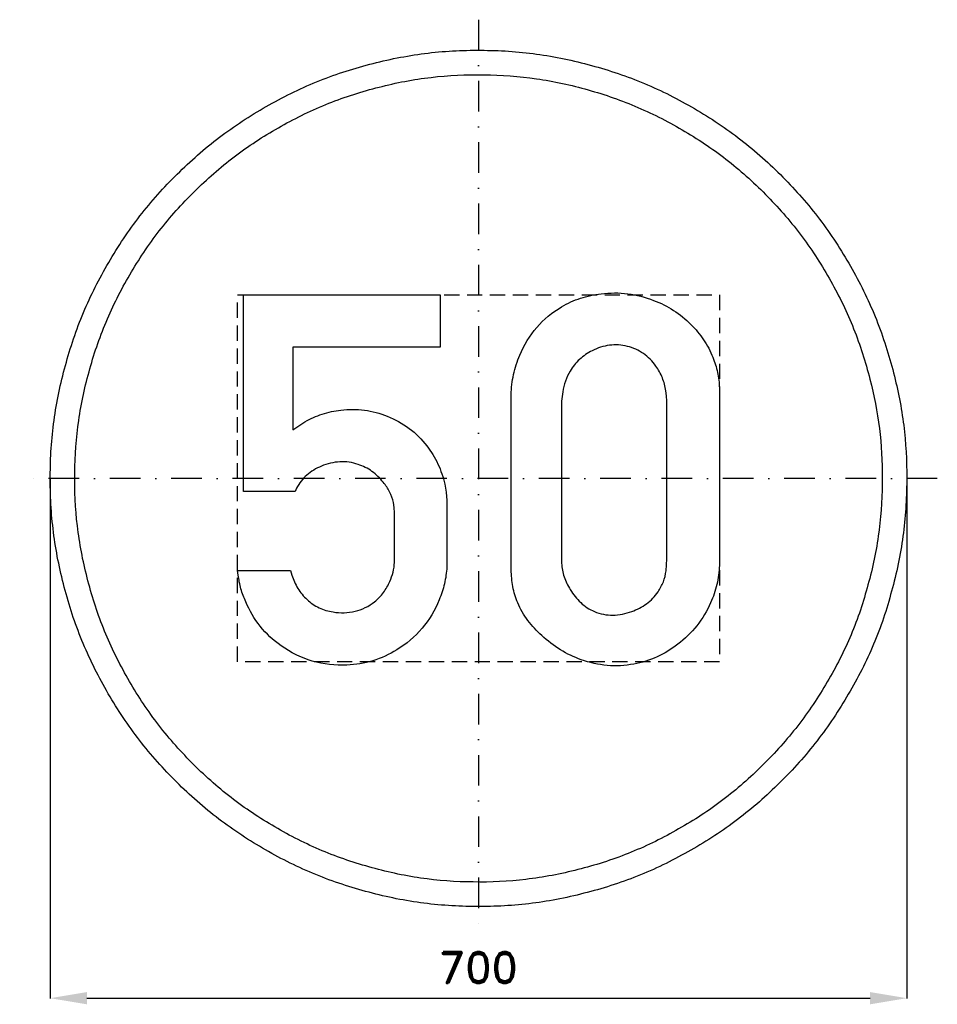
# Model space of a CAD drawing. Header units: millimetres. Extents: x -375 to 375, y -430 to 375.
import ezdxf

# ---------------------------------------------------------------- set-up
doc = ezdxf.new("R2010")
doc.units = ezdxf.units.MM
doc.header["$LTSCALE"] = 5
doc.linetypes.add('ČERCHOVANÁX2', pattern=[2, 1, -0.5, 0, -0.5])
doc.linetypes.add('ČÁRKOVANÁX2', pattern=[1.5, 1, -0.5])
doc.layers.add('Kóty', color=2, linetype='Continuous')
doc.layers.add('Značka', color=7, linetype='Continuous')
doc.styles.get("Standard").update_dxf_attribs({"font": 'romand.shx', "height": 25})
doc.dimstyles.get("Standard").update_dxf_attribs({"dimtxt": 25, "dimasz": 30, "dimexe": 0.18, "dimexo": 0.0625, "dimgap": 12.5, "dimtad": 1, "dimdec": 0, "dimzin": 0, "dimdsep": 46, "dimtxsty": 'Standard', "dimcen": 0.09, "dimadec": 0, "dimazin": 0, "dimtfac": 1, "dimtdec": 0, "dimtofl": 0, "dimtmove": 0, "dimatfit": 3, "dimfxl": 1, "dimtolj": 1, "dimtzin": 0, "dimarcsym": 0})

# ---------------------------------------------------------------- blocks, each defined once
blk = doc.blocks.new('*D1')
at = {"layer": 'Defpoints', "color": 0, "transparency": 16777216}
for p in [(-350.03, 0), (350, -1.15), (350, -424.97)]:
    blk.add_point(p, dxfattribs=at)
at = {"layer": 'Kóty', "color": 0, "lineweight": -2, "transparency": 16777216}
for p, q in [((-350.03, -0.06), (-350.03, -425.15)), ((350, -1.21), (350, -425.15)), ((-320.03, -424.97), (320, -424.97))]:
    blk.add_line(p, q, dxfattribs=at)
at = {"layer": 'Kóty', "color": 0, "transparency": 16777216}
for points in [[(-320.03, -419.97), (-320.03, -429.97), (-350.03, -424.97)], [(320, -419.97), (320, -429.97), (350, -424.97)]]:
    blk.add_solid(points, dxfattribs=at)
at = {"layer": 'Kóty', "color": 0, "transparency": 16777216, "insert": (-0.02, -399.97), "char_height": 25, "attachment_point": 5}
blk.add_mtext('\\A1;700', dxfattribs=at)

msp = doc.modelspace()

# ---------------------------------------------------------------- linework, layer by layer
at = {"layer": 'Značka', "color": 6, "linetype": 'ČERCHOVANÁX2', "lineweight": 25, "ltscale": 5}
for p, q in [((0, 375), (0, -375)), ((375, 0), (-375, 0))]:
    msp.add_line(p, q, dxfattribs=at)
at = {"layer": 'Značka', "color": 5}
for points in [[(350, 0), (349.99, -2.291), (349.97, -4.581, -0.0321663), (346.49, -50.208, -0.0357215), (336.86, -95.004, -0.0366629), (321.83, -138.262, -0.0347537), (300.79, -178.953, -0.0340378), (274.96, -216.774, -0.0344521), (244.23, -250.7057, -0.03456), (209.51, -280.5629, -0.0344272), (171.02, -305.3736, -0.0343885), (129.75, -325.2231, -0.0344186), (86.15, -339.2308, -0.034423), (41.16, -347.7241, -0.0344168), (-4.58, -349.97, -0.0344158), (-50.24, -346.5273, -0.0344163), (-95, -336.8593, -0.0344176), (-138.22, -321.7156, -0.034417), (-178.95, -300.7922, -0.0344169), (-216.78, -274.9795, -0.0344155), (-250.706, -244.227, -0.0344176), (-280.56, -209.504, -0.034417), (-305.374, -171.017, -0.0344152), (-325.224, -129.751, -0.0344154), (-339.231, -86.154, -0.0344167), (-347.724, -41.156, -0.0344172), (-349.97, 4.581, -0.0344173), (-346.527, 50.244, -0.0344183), (-336.859, 95.004, -0.0344154), (-321.716, 138.22, -0.0344157), (-300.792, 178.953, -0.0344166), (-274.979, 216.776, -0.0344159), (-244.227, 250.706, -0.0344181), (-209.5, 280.56, -0.0344174), (-171.02, 305.374, -0.0344136), (-129.75, 325.224, -0.0344152), (-86.15, 339.231, -0.0344157), (-41.16, 347.724, -0.034416), (4.58, 349.97, -0.0344175), (50.24, 346.527, -0.0344181), (95, 336.859, -0.034416), (138.22, 321.715, -0.0344165), (178.95, 300.792, -0.0344151), (216.77, 274.98, -0.0344044), (250.71, 244.227, -0.0344137), (280.57, 209.501, -0.0344845), (305.37, 171.017, -0.0344151), (325.2, 129.763, -0.0340739), (339.23, 86.154, -0.0327932), (347.51, 43.384, -0.0342652), (350, 0)], [(330, 0), (329.99, -2.16), (329.97, -4.32, -0.0321704), (326.69, -47.339, -0.0357246), (317.61, -89.575, -0.0366679), (303.44, -130.361, -0.0347561), (283.6, -168.727, -0.0340394), (259.25, -204.387, -0.0344529), (230.27, -236.38, -0.0345589), (197.54, -264.5307, -0.0344254), (161.24, -287.9237, -0.0343884), (122.33, -306.6389, -0.0344174), (81.23, -319.8462, -0.0344235), (38.8, -327.8541, -0.0344169), (-4.32, -329.9717, -0.0344158), (-47.37, -326.7258, -0.0344166), (-89.58, -317.6102, -0.0344167), (-130.32, -303.3319, -0.0344173), (-168.73, -283.6041, -0.034418), (-204.39, -259.2663, -0.0344168), (-236.38, -230.271, -0.0344172), (-264.528, -197.532, -0.0344153), (-287.924, -161.245, -0.0344161), (-306.639, -122.337, -0.0344172), (-319.846, -81.231, -0.0344163), (-327.854, -38.804, -0.0344151), (-329.972, 4.32, -0.0344158), (-326.726, 47.373, -0.0344158), (-317.61, 89.575, -0.0344181), (-303.332, 130.322, -0.0344155), (-283.604, 168.727, -0.0344164), (-259.266, 204.389, -0.0344177), (-230.27, 236.38, -0.0344184), (-197.53, 264.528, -0.0344153), (-161.24, 287.924, -0.0344176), (-122.34, 306.639, -0.0344177), (-81.23, 319.846, -0.034418), (-38.8, 327.854, -0.0344164), (4.32, 329.972, -0.0344175), (47.37, 326.726, -0.0344163), (89.58, 317.61, -0.0344148), (130.32, 303.332, -0.0344174), (168.73, 283.604, -0.0344175), (204.39, 259.267, -0.0344082), (236.38, 230.271, -0.0344144), (264.53, 197.529, -0.0344857), (287.92, 161.245, -0.0344188), (306.62, 122.348, -0.0340729), (319.85, 81.231, -0.0327889), (327.65, 40.905, -0.0342678), (330, 0)], [(-153.665, -75.187), (-153.135, -77.112), (-152.565, -79.031, 0.0613233), (-147.665, -89.918, 0.0760517), (-140.035, -99.062, 0.0812556), (-130.305, -105.738, 0.0740284), (-118.815, -109.187, 0.10254), (-100.875, -108.647, 0.11698), (-85.065, -100.844, 0.0723219), (-77.695, -93.378, 0.0587961), (-72.475, -84.219, 0.0438492), (-69.825, -76.629, 0.050802), (-68.665, -68.75), (-68.585, -66.627), (-68.565, -64.5), (-68.565, -28.125), (-68.895, -23.892), (-69.505, -19.719, 0.0682986), (-72.645, -11.004, 0.0540163), (-77.875, -3.156, 0.0692736), (-87.105, 5.689, 0.0805467), (-98.375, 11.375, 0.0978133), (-113.365, 13.5, 0.091139), (-128.375, 9.938, 0.0854652), (-140.345, 2.71, 0.103676), (-148.625, -8.062), (-149.285, -9.383), (-149.915, -10.719), (-192.035, -10.719), (-192.035, 150), (-31.315, 150), (-31.315, 107.219), (-151.875, 107.219), (-151.875, 39.719), (-146.925, 43.087), (-141.845, 46.25, -0.0517312), (-127.715, 52.551, -0.0527099), (-112.505, 55.813, -0.0657962), (-93.245, 55.792, -0.0655575), (-74.595, 50.781, -0.0693604), (-56.695, 40.912, -0.071347), (-42.255, 26.531, -0.0596386), (-33.155, 11.751, -0.0537959), (-27.595, -4.687), (-26.295, -11.386), (-25.785, -18.156), (-25.785, -19.062), (-25.785, -19.969), (-25.785, -68.125), (-25.835, -70.266), (-25.915, -72.406, -0.0453118), (-27.835, -86.119, -0.0436563), (-32.195, -99.375, -0.0808703), (-46.175, -122.584, -0.0845335), (-66.845, -140.062, -0.0698121), (-86.355, -149.132, -0.0667862), (-107.625, -152.625, -0.0846279), (-135.865, -149.357, -0.0887259), (-161.315, -136.812, -0.0741895), (-178.415, -120.939, -0.0709648), (-190.255, -100.937, -0.0357646), (-194.135, -90.213, -0.0371737), (-196.415, -79.094), (-196.655, -77.142), (-196.875, -75.187), (-153.665, -75.187)], [(26.715, 63.125), (26.695, 65.813), (26.715, 68.5, -0.0490054), (28.675, 84.905, -0.0499934), (33.875, 100.75, -0.0795294), (47.645, 123.387, -0.089089), (67.905, 140.156, -0.0597802), (83.405, 147.33, -0.052019), (100.155, 150.906, -0.0620177), (121.995, 150.934, -0.0644964), (143.125, 145.531, -0.0554423), (159.455, 137.362, -0.0554658), (173.585, 125.813, -0.0511153), (183.975, 113.33, -0.0548841), (191.495, 98.969, -0.0452565), (195.335, 86.644, -0.0459833), (196.875, 73.875), (196.945, 69.406), (196.875, 64.938), (196.875, -65.812), (196.895, -68.5), (196.875, -71.187, -0.0518055), (194.845, -86.736, -0.0496882), (189.715, -101.656, -0.0667841), (178.535, -120.433, -0.0659158), (162.835, -135.656, -0.0611122), (145.925, -145.971, -0.0641492), (127.025, -151.781, -0.0696608), (105.265, -152.94, -0.0674536), (84.025, -148.219, -0.0568011), (66.895, -140.108, -0.0495954), (51.775, -128.5, -0.048053), (40.345, -116.121, -0.0658718), (32.085, -101.656, -0.0547746), (28.105, -88.503, -0.0423539), (26.715, -74.781), (26.655, -70.29), (26.715, -65.812), (26.715, 63.125)], [(67.905, 63.125), (67.905, -65.812), (67.875, -67.611), (67.905, -69.406, 0.0738544), (70.005, -80.513, 0.0595339), (75.055, -90.906, 0.070728), (83.565, -101.593, 0.0945954), (94.775, -108.812, 0.108399), (109.785, -111.776, 0.0875564), (125.215, -108.812, 0.0781617), (137.415, -102.471, 0.0881662), (146.715, -92.687, 0.0617554), (151.085, -84.514, 0.0611545), (153.335, -75.562), (153.765, -70.698), (153.875, -65.812), (153.875, 63.125), (153.585, 67.368), (153.125, 71.594, 0.0582864), (150.285, 82.149, 0.0647146), (144.935, 91.781, 0.0880844), (134.755, 102.024, 0.0978912), (121.655, 107.906, 0.0998442), (107.055, 108.824, 0.0882705), (92.995, 104.344, 0.0741789), (82.645, 97.315, 0.075698), (74.905, 87.656, 0.0526203), (71.035, 79.542, 0.0460507), (68.835, 70.844), (68.295, 66.991), (67.905, 63.125)]]:
    msp.add_lwpolyline(points, format="xyb", dxfattribs=at)
at = {"layer": 'Značka', "color": 6, "linetype": 'ČÁRKOVANÁX2', "ltscale": 2.5}
msp.add_lwpolyline([(-196.875, -150), (-196.875, 150), (196.875, 150), (196.875, -150), (-196.875, -150)], dxfattribs=at)

# ---------------------------------------------------------------- dimensions: what is measured, and where the dimension line sits
at = {"layer": 'Kóty'}
dim = msp.add_linear_dim(base=(349.995, -424.973), p1=(-350.0289, 0), p2=(349.995, -1.1455), dimstyle='Standard', dxfattribs=at)
dim.commit()
dim.dimension.update_dxf_attribs({"geometry": '*D1', "text_midpoint": (-0.017, -399.973)})

doc.saveas('drawing.dxf')
